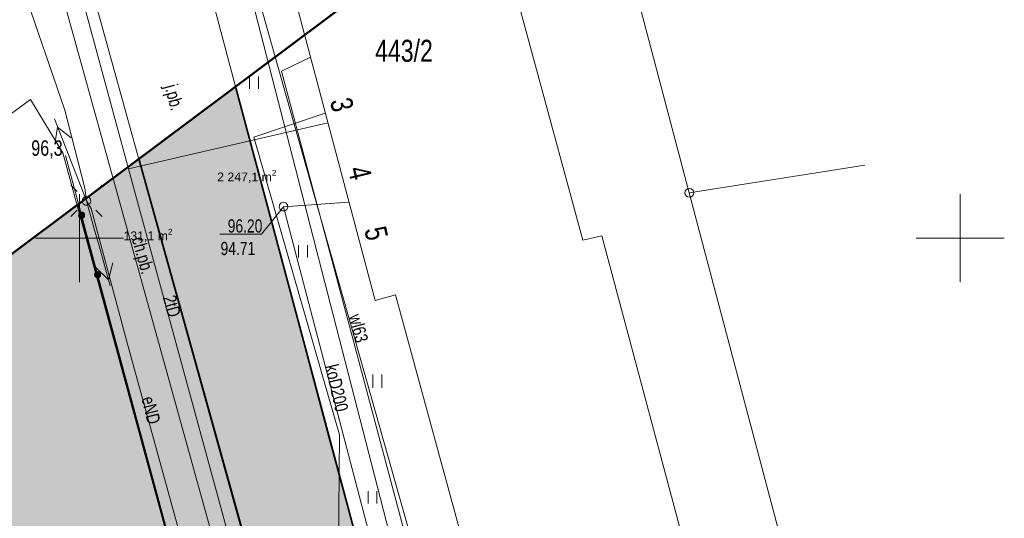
# Model space of a CAD drawing. Header units: metres. Extents: x -320 to 5572509, y -47 to 5960263.
# Tile 54 of 59: x 5572447 to 5572502, y 5960134 to 5960162. Entities that reach past the tile are written whole.
import ezdxf

# ---------------------------------------------------------------- set-up
doc = ezdxf.new("R2010")
doc.units = ezdxf.units.M
doc.header["$MEASUREMENT"] = 0
for name, color, linetype in [('202-Punkt_graniczny_stabilizowa', 7, 'Continuous'), ('211-Nr_dzialki', 7, 'Continuous'), ('218-Granica_uzytku', 7, 'Continuous'), ('219-Linia_granicy', 7, 'Continuous'), ('238-Punkt_adresowy_budynku', 7, 'Continuous'), ('312-Budynek__powierzchnia_', 7, 'Continuous'), ('422-Kraweznik_jezdni', 7, 'Continuous'), ('940-Trawnik_symb__poj_', 7, 'Continuous'), ('bariera_ochronna', 7, 'Continuous'), ('chodnik_plyty_betonowe', 7, 'Continuous'), ('jezdnia_plyty_betonowe', 7, 'Continuous'), ('kraweznik', 7, 'Continuous'), ('latarnia_na_slupie_lub_maszcie_', 7, 'Continuous'), ('Nowe_810-G Ogólne', 7, 'Continuous'), ('przewod_elektroenergetyczny__li', 7, 'Continuous'), ('przewod_elektroenergetyczny_nis', 7, 'Continuous'), ('przewod_kanalizacyjny__linia_', 7, 'Continuous'), ('przewod_kanalizacyjny__linia_-A', 7, 'Continuous'), ('przewod_telekomunikacyjny__lini', 7, 'Continuous'), ('przewod_wodociagowy__linia_', 7, 'Continuous'), ('przewod_wodociagowy__linia_-Atr', 7, 'Continuous'), ('punkt_o_okreslonej_wysokosci__s', 7, 'Continuous'), ('rzedne_teren', 7, 'Continuous'), ('siatka500', 7, 'Continuous'), ('slup__punkt_', 7, 'Continuous'), ('slup_EN', 7, 'Continuous'), ('trawnik', 7, 'Continuous'), ('wlaz_okragly_-_siec_kanalizacyj', 7, 'Continuous'), ('ZAKRES', 7, 'Continuous')]:
    doc.layers.add(name, color=color, linetype=linetype)
doc.styles.add('GENERATED_STYLE_1', font='arial.ttf')

# ---------------------------------------------------------------- blocks, each defined once
blk = doc.blocks.new('Wypełnienie_31', base_point=(5572434.607, 5960129.98))
at = {"layer": 'Nowe_810-G Ogólne', "linetype": 'Continuous', "lineweight": 0, "true_color": 0x3f003f}
blk.add_hatch(color=208, dxfattribs=at).paths.add_polyline_path([(5572453.37, 5960154.502), (5572458.859, 5960158.602), (5572467.86, 5960124.95), (5572468.21, 5960124.22), (5572468.9, 5960123.8), (5572469.83, 5960123.57), (5572479.02, 5960125.38), (5572479.509, 5960123.378), (5572474.84, 5960122.49), (5572475.83, 5960117.16), (5572474.99, 5960117.02), (5572472.68, 5960116.02), (5572472.14, 5960115.5), (5572465.87, 5960114.02), (5572465.75, 5960115.18), (5572464.8, 5960114.95), (5572464.9, 5960114.62), (5572461.775, 5960113.69), (5572462.88, 5960109.82), (5572464.37, 5960110.27), (5572464.09, 5960110.12), (5572467.083, 5960096.479), (5572467.43, 5960093.63), (5572426.7, 5960085.51), (5572425.91, 5960084.54), (5572419.894, 5960118.328), (5572420.79, 5960116.24), (5572422.21, 5960114.9), (5572424.006, 5960114.545), (5572426.009, 5960114.587), (5572430.332, 5960115.45), (5572442.846, 5960118.046), (5572448.49, 5960119.22), (5572449.42, 5960121.58), (5572448.43, 5960123.52), (5572424.32, 5960118.54), (5572422.105, 5960131.15), (5572450.38, 5960152.269), (5572449.934, 5960151.928), (5572457.57, 5960123.68), (5572458.355, 5960122.58), (5572458.74, 5960122.14), (5572459.93, 5960122.017), (5572460.76, 5960122.08), (5572461.73, 5960122.86), (5572461.87, 5960123.41), (5572461.76, 5960124.37), (5572459.856, 5960131.211)])
at = {"layer": 'Nowe_810-G Ogólne', "color": 18, "lineweight": 35, "true_color": 0x030303}
for p, q in [((5572453.37, 5960154.502), (5572458.859, 5960158.602)), ((5572458.859, 5960158.602), (5572467.86, 5960124.95)), ((5572459.856, 5960131.211), (5572453.37, 5960154.502)), ((5572422.105, 5960131.15), (5572450.38, 5960152.269)), ((5572450.38, 5960152.269), (5572449.934, 5960151.928)), ((5572449.934, 5960151.928), (5572457.57, 5960123.68))]:
    blk.add_line(p, q, dxfattribs=at)
at = {"layer": 'Nowe_810-G Ogólne', "color": 7, "lineweight": 5, "insert": (5572457.816, 5960153.073), "char_height": 0.5, "attachment_point": 7, "style": 'GENERATED_STYLE_1'}
blk.add_mtext('\\A1;{\\pql;\\fArial|b0|i0|c238|p38;2\xa0247,1 m\\fArial|b0|i0|c238|p38;\\A1{\\H.66x;\\S2^  ;}}', dxfattribs=at)
blk = doc.blocks.new('Wypełnienie_32', base_point=(5572434.607, 5960129.98))
at = {"layer": 'Nowe_810-G Ogólne', "linetype": 'Continuous', "lineweight": 0, "true_color": 0xbf00bf}
blk.add_hatch(color=212, dxfattribs=at).paths.add_polyline_path([(5572449.934, 5960151.928), (5572457.57, 5960123.68), (5572458.74, 5960122.14), (5572460.2, 5960122.017), (5572460.76, 5960122.08), (5572461.73, 5960122.86), (5572461.795, 5960124.061), (5572460.994, 5960127.128), (5572453.37, 5960154.502)])
at = {"layer": 'Nowe_810-G Ogólne', "color": 18, "lineweight": 35, "true_color": 0x030303}
for p, q in [((5572453.37, 5960154.502), (5572449.934, 5960151.928)), ((5572460.994, 5960127.128), (5572453.37, 5960154.502)), ((5572449.934, 5960151.928), (5572457.57, 5960123.68)), ((5572461.795, 5960124.061), (5572460.994, 5960127.128)), ((5572461.73, 5960122.86), (5572461.795, 5960124.061)), ((5572457.57, 5960123.68), (5572458.74, 5960122.14)), ((5572460.76, 5960122.08), (5572461.73, 5960122.86)), ((5572458.74, 5960122.14), (5572460.2, 5960122.017)), ((5572460.2, 5960122.017), (5572460.76, 5960122.08))]:
    blk.add_line(p, q, dxfattribs=at)
at = {"layer": 'Nowe_810-G Ogólne', "color": 7, "lineweight": 5, "insert": (5572452.5, 5960149.732), "char_height": 0.5, "attachment_point": 7, "style": 'GENERATED_STYLE_1'}
blk.add_mtext('\\A1;{\\pql;\\fArial|b0|i0|c238|p38;131,1 m\\fArial|b0|i0|c238|p38;\\A1{\\H.66x;\\S2^  ;}}', dxfattribs=at)
blk = doc.blocks.new('EGBP04_2a')
at = {"layer": '202-Punkt_graniczny_stabilizowa', "color": 7, "lineweight": 13}
blk.add_circle((0, 0), 0.25, dxfattribs=at)
blk = doc.blocks.new('940P')
at = {"layer": '940-Trawnik_symb__poj_', "color": 7, "lineweight": 13}
for p, q in [((-0.25, -0.375), (-0.25, 0.375)), ((0.25, -0.375), (0.25, 0.375))]:
    blk.add_line(p, q, dxfattribs=at)
blk = doc.blocks.new('US22')
at = {"layer": 'wlaz_okragly_-_siec_kanalizacyj', "color": 7, "lineweight": 13}
for p, q in [((-0.2475, -0.0356), (-0.2274, 0.1039)), ((-0.2274, 0.1039), (-0.1352, 0.2103)), ((-0.1352, 0.2103), (0, 0.25)), ((0, 0.25), (0.1352, 0.2103)), ((0.1352, 0.2103), (0.2274, 0.1039)), ((0.2274, 0.1039), (0.2475, -0.0356)), ((-0.1889, -0.1637), (-0.2475, -0.0356)), ((-0.0704, -0.2399), (-0.1889, -0.1637)), ((0.0704, -0.2399), (-0.0704, -0.2399)), ((0.1889, -0.1637), (0.0704, -0.2399)), ((0.2475, -0.0356), (0.1889, -0.1637))]:
    blk.add_line(p, q, dxfattribs=at)
blk = doc.blocks.new('SM011')
at = {"layer": 'latarnia_na_slupie_lub_maszcie_', "color": 7, "lineweight": 13}
for p, q in [((-0.53, 0.531), (-0.883, 0.884)), ((0.531, 0.531), (0.884, 0.884)), ((-0.53, -0.53), (-0.883, -0.883)), ((0.531, -0.53), (0.884, -0.883))]:
    blk.add_line(p, q, dxfattribs=at)
blk = doc.blocks.new('SM04')
at = {"layer": 'slup__punkt_', "color": 7, "lineweight": 13}
for p, q in [((-0.2475, -0.0356), (-0.2274, 0.1039)), ((-0.2274, 0.1039), (-0.1352, 0.2103)), ((-0.1352, 0.2103), (0, 0.25)), ((0, 0.25), (0.1352, 0.2103)), ((0.1352, 0.2103), (0.2274, 0.1039)), ((0.2274, 0.1039), (0.2475, -0.0356)), ((-0.1889, -0.1637), (-0.2475, -0.0356)), ((-0.0704, -0.2399), (-0.1889, -0.1637)), ((0.0704, -0.2399), (-0.0704, -0.2399)), ((0.1889, -0.1637), (0.0704, -0.2399)), ((0.2475, -0.0356), (0.1889, -0.1637))]:
    blk.add_line(p, q, dxfattribs=at)
blk = doc.blocks.new('PE04')
at = {"layer": 'przewod_elektroenergetyczny_nis', "color": 7, "lineweight": 13}
for p, q in [((0.65, 0), (0, 0)), ((0.65, 0), (1.65, 0)), ((1.65, 0), (2.65, 0)), ((2.65, 0), (3.65, 0)), ((3.65, 0), (4.65, 0)), ((4.65, 0), (3.784, 0.5)), ((4.65, 0), (3.784, -0.5)), ((4.65, 0), (5, 0))]:
    blk.add_line(p, q, dxfattribs=at)
blk = doc.blocks.new('PTTU04_01')
at = {"layer": 'trawnik', "color": 7, "lineweight": 13}
for p, q in [((-0.25, -0.35), (-0.25, 0.35)), ((0.25, -0.35), (0.25, 0.35))]:
    blk.add_line(p, q, dxfattribs=at)
blk = doc.blocks.new('SUPE04', base_point=(0, 0))
at = {"layer": 'slup_EN', "color": 7, "lineweight": 13}
for p, q in [((0, 0), (5, 0)), ((3.65, 0.5), (4.5, 0)), ((4.5, 0), (3.65, -0.5))]:
    blk.add_line(p, q, dxfattribs=at)

msp = doc.modelspace()

# ---------------------------------------------------------------- linework, layer by layer
at = {"layer": '218-Granica_uzytku', "color": 3, "lineweight": 18, "flags": 128}
for points in [[(5572460.19, 5960123.56), (5572447.48, 5960169.35)], [(5572447.48, 5960169.35), (5572460.19, 5960123.56)], [(5572470.58, 5960121.68), (5572458.79, 5960167.49)], [(5572458.79, 5960167.49), (5572470.58, 5960121.68)], [(5572484.62, 5960152.57), (5572494.586, 5960154.129)], [(5572491.72, 5960125.7), (5572484.62, 5960152.57)]]:
    msp.add_lwpolyline(points, dxfattribs=at)
at = {"layer": '219-Linia_granicy', "color": 178, "lineweight": 18, "flags": 128}
for points in [[(5572484.62, 5960152.57), (5572478.17, 5960176.93)], [(5572460.19, 5960123.56), (5572447.48, 5960169.35)], [(5572470.58, 5960121.68), (5572458.79, 5960167.49)], [(5572491.72, 5960125.7), (5572484.62, 5960152.57)]]:
    msp.add_lwpolyline(points, dxfattribs=at)
at = {"layer": '312-Budynek__powierzchnia_', "color": 7, "lineweight": 13, "flags": 128}
for points in [[(5572473.09, 5960170.11), (5572478.57, 5960149.88)], [(5572466.78, 5960146.46), (5572461.54, 5960166.2)], [(5572478.57, 5960149.88), (5572479.65, 5960150.13)], [(5572479.65, 5960150.13), (5572485, 5960130.09)], [(5572467.94, 5960146.78), (5572466.78, 5960146.46)], [(5572473.31, 5960127.09), (5572467.94, 5960146.78)]]:
    msp.add_lwpolyline(points, dxfattribs=at)
at = {"layer": '422-Kraweznik_jezdni', "color": 7, "lineweight": 13, "flags": 128}
for points in [[(5572449.04, 5960170.14), (5572455.38, 5960147.24)], [(5572456.4, 5960167.87), (5572464.15, 5960138.66)], [(5572455.38, 5960147.24), (5572460.78, 5960127.9)], [(5572464.15, 5960138.66), (5572467.86, 5960124.95)]]:
    msp.add_lwpolyline(points, dxfattribs=at)
at = {"layer": 'bariera_ochronna', "color": 7, "lineweight": 13, "flags": 128}
msp.add_lwpolyline([(5572449.21, 5960154.68), (5572451.1, 5960147.65)], dxfattribs=at)
at = {"layer": 'bariera_ochronna', "color": 7, "lineweight": 13}
for centre, radius in [((5572450.119, 5960151.3), 0.175), ((5572450.119, 5960151.3), 0.157), ((5572450.119, 5960151.3), 0.14), ((5572450.119, 5960151.3), 0.122), ((5572450.119, 5960151.3), 0.105), ((5572450.119, 5960151.3), 0.0875), ((5572450.119, 5960151.3), 0.07), ((5572450.119, 5960151.3), 0.0525), ((5572450.119, 5960151.3), 0.035), ((5572451.027, 5960147.92), 0.175), ((5572451.027, 5960147.92), 0.157), ((5572451.027, 5960147.92), 0.14), ((5572451.027, 5960147.92), 0.122), ((5572451.027, 5960147.92), 0.105), ((5572451.027, 5960147.92), 0.0875), ((5572451.027, 5960147.92), 0.07), ((5572451.027, 5960147.92), 0.0525), ((5572451.027, 5960147.92), 0.035)]:
    msp.add_circle(centre, radius, dxfattribs=at)
at = {"layer": 'kraweznik', "color": 7, "lineweight": 13, "flags": 128}
msp.add_lwpolyline([(5572417.996, 5960142.349), (5572417.81, 5960142.33), (5572415.9, 5960140.6), (5572414.44, 5960148.94), (5572416.68, 5960148.47), (5572423.75, 5960149.61), (5572430.43, 5960154.23), (5572432.37, 5960151.37), (5572439.13, 5960156.12), (5572440.8, 5960153.17), (5572447.23, 5960157.86), (5572449.06, 5960154.84), (5572456.67, 5960126.92), (5572457.57, 5960123.68), (5572457.97, 5960123.02)], dxfattribs=at)
at = {"layer": 'Nowe_810-G Ogólne', "color": 6, "lineweight": 50}
msp.add_line((5572412.905, 5960124.279), (5572470.053, 5960166.963), dxfattribs=at)
at = {"layer": 'przewod_elektroenergetyczny__li', "color": 1, "lineweight": 18, "flags": 128}
msp.add_lwpolyline([(5572443.62, 5960167.89), (5572446.81, 5960164.17), (5572449.17, 5960157.26), (5572450.31, 5960152.83), (5572450.4, 5960152.11), (5572450.66, 5960151.67), (5572452.71, 5960144.06), (5572457.52, 5960126.59), (5572457.83, 5960125.52)], dxfattribs=at)
at = {"layer": 'przewod_kanalizacyjny__linia_', "color": 34, "lineweight": 18, "flags": 128}
for points in [[(5572465.3, 5960152.04), (5572461.58, 5960151.78)], [(5572461.58, 5960151.78), (5572467.94, 5960127.53)]]:
    msp.add_lwpolyline(points, dxfattribs=at)
at = {"layer": 'przewod_telekomunikacyjny__lini', "color": 30, "lineweight": 18, "flags": 128}
for points in [[(5572461.13, 5960123.78), (5572460.83, 5960124.44), (5572452.78, 5960153.93), (5572448.33, 5960170.33), (5572452.99, 5960190.69)], [(5572452.78, 5960153.93), (5572464.1, 5960156.53)]]:
    msp.add_lwpolyline(points, dxfattribs=at)
at = {"layer": 'przewod_wodociagowy__linia_', "color": 7, "lineweight": 20, "flags": 128}
for points in [[(5572470.89, 5960123.89), (5572470.86, 5960124.28), (5572461.46, 5960159.48), (5572463.12, 5960160.26)], [(5572464.98, 5960120.33), (5572464.61, 5960121.64), (5572464.76, 5960138.84), (5572459.9, 5960155.73), (5572463.83, 5960157.05), (5572463.96, 5960157.09)]]:
    msp.add_lwpolyline(points, dxfattribs=at)
at = {"layer": 'punkt_o_okreslonej_wysokosci__s', "color": 34, "lineweight": 18, "flags": 128}
msp.add_lwpolyline([(5572461.58, 5960151.78), (5572460.342, 5960150.221), (5572457.961, 5960150.221)], dxfattribs=at)
at = {"layer": 'siatka500', "color": 7, "lineweight": 13, "flags": 128}
for points in [[(5572450, 5960147.5), (5572450, 5960152.5)], [(5572500, 5960147.5), (5572500, 5960152.5)], [(5572447.5, 5960150), (5572452.5, 5960150)], [(5572497.5, 5960150), (5572502.5, 5960150)]]:
    msp.add_lwpolyline(points, dxfattribs=at)
at = {"layer": 'ZAKRES', "color": 7, "lineweight": 13, "flags": 128}
msp.add_lwpolyline([(5572411.424, 5960168.614), (5572426.913, 5960081.006), (5572469.699, 5960089.619), (5572465.103, 5960112.452), (5572474.101, 5960114.263), (5572450.557, 5960197.688)], close=True, dxfattribs=at)

# ---------------------------------------------------------------- block references
at = {"layer": '202-Punkt_graniczny_stabilizowa', "color": 7, "lineweight": 13}
msp.add_blockref('EGBP04_2a', (5572484.62, 5960152.57), dxfattribs=at)
at = {"layer": '940-Trawnik_symb__poj_', "color": 7, "lineweight": 13, "rotation": 0.0008399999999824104}
msp.add_blockref('940P', (5572466.91, 5960141.88), dxfattribs=at)
at = {"layer": 'latarnia_na_slupie_lub_maszcie_', "color": 7, "lineweight": 13, "rotation": 0.0008399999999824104}
msp.add_blockref('SM011', (5572450.4, 5960152.11), dxfattribs=at)
at = {"layer": 'Nowe_810-G Ogólne', "color": 6, "lineweight": 50}
for name in ['Wypełnienie_31', 'Wypełnienie_32']:
    msp.add_blockref(name, (5572434.607, 5960129.98), dxfattribs=at)
at = {"layer": 'przewod_elektroenergetyczny_nis', "color": 1, "lineweight": 18, "rotation": 285.61373}
msp.add_blockref('PE04', (5572450.4, 5960152.11), dxfattribs=at)
at = {"layer": 'slup__punkt_', "color": 7, "lineweight": 13}
msp.add_blockref('SM04', (5572450.4, 5960152.11), dxfattribs=at)
at = {"layer": 'slup_EN', "color": 7, "lineweight": 13, "rotation": 111.33143}
msp.add_blockref('SUPE04', (5572450.4, 5960152.11), dxfattribs=at)
at = {"layer": 'trawnik', "color": 7, "lineweight": 13}
for p in [(5572459.91, 5960158.82), (5572462.69, 5960149.25), (5572466.64, 5960135.29)]:
    msp.add_blockref('PTTU04_01', p, dxfattribs=at)
at = {"layer": 'wlaz_okragly_-_siec_kanalizacyj', "color": 7, "lineweight": 13, "rotation": 0.0008399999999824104}
msp.add_blockref('US22', (5572461.58, 5960151.78), dxfattribs=at)

# ---------------------------------------------------------------- texts
at = {"layer": '211-Nr_dzialki', "color": 178, "lineweight": 18, "insert": (5572466.784, 5960161.252), "char_height": 1.25, "attachment_point": 1, "style": 'GENERATED_STYLE_1'}
msp.add_mtext('\\A1;{\\W0.750000x;\\pql;\\fArial|b0|i0|c238|p38;443/2}', dxfattribs=at)
at = {"layer": '238-Punkt_adresowy_budynku', "color": 7, "lineweight": 13, "char_height": 1.25, "attachment_point": 7, "rotation": 283.242, "style": 'GENERATED_STYLE_1'}
for s, insert in [('\\A1;{\\W0.750000x;\\pql;\\fArial|b0|i0|c238|p38;3}', (5572464.193, 5960157.778)), ('\\A1;{\\W0.750000x;\\pql;\\fArial|b0|i0|c238|p38;4}', (5572465.234, 5960153.913)), ('\\A1;{\\W0.750000x;\\pql;\\fArial|b0|i0|c238|p38;5}', (5572466.144, 5960150.478))]:
    msp.add_mtext(s, dxfattribs=dict(at, insert=insert))
at = {"layer": 'chodnik_plyty_betonowe', "color": 7, "lineweight": 13, "insert": (5572452.748, 5960149.894), "char_height": 0.75, "attachment_point": 7, "rotation": 285.4751, "style": 'GENERATED_STYLE_1'}
msp.add_mtext('\\A1;{\\W0.750000x;\\pql;\\fArial|b0|i0|c238|p38;ch.pb.}', dxfattribs=at)
at = {"layer": 'jezdnia_plyty_betonowe', "color": 7, "lineweight": 13, "insert": (5572454.606, 5960158.552), "char_height": 0.75, "attachment_point": 7, "rotation": 284.9203, "style": 'GENERATED_STYLE_1'}
msp.add_mtext('\\A1;{\\W0.750000x;\\pql;\\fArial|b0|i0|c238|p38;j.pb.}', dxfattribs=at)
at = {"layer": 'przewod_elektroenergetyczny__li', "color": 1, "lineweight": 18, "insert": (5572453.873, 5960140.994), "char_height": 0.75, "attachment_point": 4, "rotation": 283.816, "style": 'GENERATED_STYLE_1'}
msp.add_mtext('\\A1;{\\W0.750000x;\\pql;\\fArial|b0|i0|c238|p38;eND}', dxfattribs=at)
at = {"layer": 'przewod_kanalizacyjny__linia_-A', "color": 34, "lineweight": 18, "insert": (5572464.297, 5960142.814), "char_height": 0.75, "attachment_point": 4, "rotation": 283.086, "style": 'GENERATED_STYLE_1'}
msp.add_mtext('\\A1;{\\W0.750000x;\\pql;\\fArial|b0|i0|c238|p38;koD200}', dxfattribs=at)
msp.add_mtext('\\A1;{\\W0.750000x;\\pql;\\fArial|b0|i0|c238|p38;koD200}', dxfattribs=at)
at = {"layer": 'przewod_telekomunikacyjny__lini', "color": 30, "lineweight": 18, "insert": (5572455.088, 5960146.729), "char_height": 0.75, "attachment_point": 4, "rotation": 285.269, "style": 'GENERATED_STYLE_1'}
msp.add_mtext('\\A1;{\\W0.750000x;\\pql;\\fArial|b0|i0|c238|p38;2tD}', dxfattribs=at)
at = {"layer": 'przewod_wodociagowy__linia_-Atr', "color": 7, "lineweight": 20, "insert": (5572465.261, 5960145.564), "char_height": 0.75, "attachment_point": 7, "rotation": 284.952, "style": 'GENERATED_STYLE_1'}
msp.add_mtext('\\A1;{\\W0.750000x;\\pql;\\fArial|b0|i0|c238|p38;wl63}', dxfattribs=at)
at = {"layer": 'punkt_o_okreslonej_wysokosci__s', "color": 34, "lineweight": 18, "char_height": 0.75, "attachment_point": 7, "style": 'GENERATED_STYLE_1'}
for s, insert in [('\\A1;{\\W0.750000x;\\pql;\\fArial|b0|i0|c238|p38;96.20}', (5572458.418, 5960150.304)), ('\\A1;{\\W0.750000x;\\pql;\\fArial|b0|i0|c238|p38;94.71}', (5572458.011, 5960149.022))]:
    msp.add_mtext(s, dxfattribs=dict(at, insert=insert))
at = {"layer": 'rzedne_teren', "color": 7, "lineweight": 13, "insert": (5572447.263, 5960155.545), "char_height": 0.875, "attachment_point": 1, "style": 'GENERATED_STYLE_1'}
msp.add_mtext('\\A1;{\\W0.750000x;\\pql;\\fArial|b0|i0|c238|p38;96,3}', dxfattribs=at)

doc.saveas('drawing.dxf')
